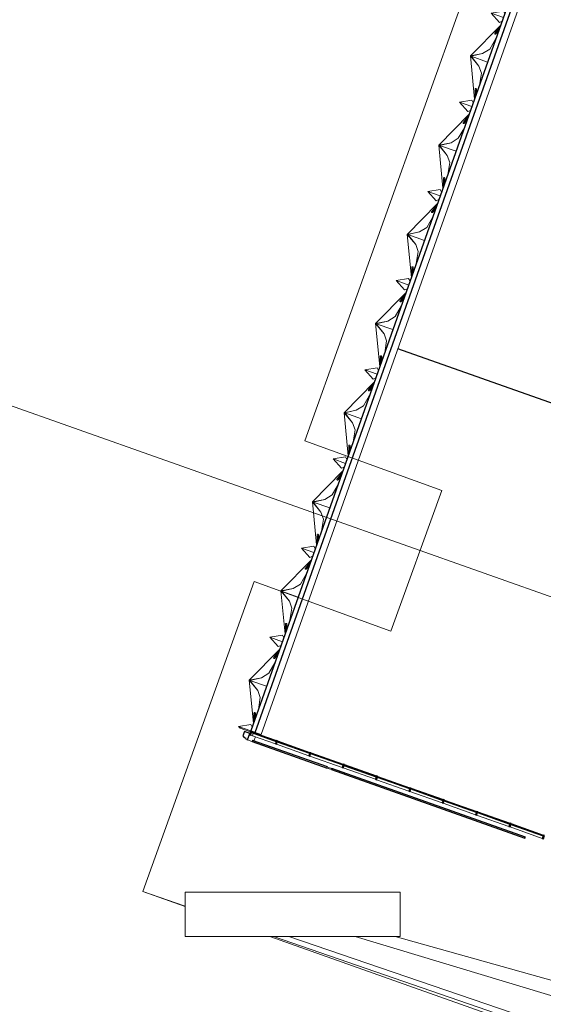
# Model space of a CAD drawing. Header units: millimetres. Extents: x 1512 to 2105, y 794 to 1149.
# Tile 110 of 256: x 1625 to 1647, y 1065 to 1107. Entities that reach past the tile are written whole.
import ezdxf

# ---------------------------------------------------------------- set-up
doc = ezdxf.new("R2010")
doc.units = ezdxf.units.MM
for name, color, linetype, lineweight in [('A-GENM', 13, 'Continuous', 9), ('A-GLAZ-CURT', 52, 'Continuous', 9), ('A-GLAZ-CWMG', 51, 'Continuous', 9), ('A-WALL', 113, 'Continuous', 9), ('G-ANNO-SYMB', 111, 'Continuous', 9)]:
    doc.layers.add(name, color=color, linetype=linetype, lineweight=lineweight)

# ---------------------------------------------------------------- blocks, each defined once
blk = doc.blocks.new('Generic Models 1 - Generic Models 1-135348-همکف')
at = {"layer": 'A-GENM'}
for p, q in [((-136.734, 64.375), (-157.644, 6.137)), ((-157.644, 6.137), (-151.773, 4)), ((-151.773, 4), (-153.962, -2.014)), ((-159.807, 0.113), (-164.572, -13.16)), ((-153.962, -2.014), (-159.807, 0.113)), ((-164.572, -13.16), (-162.799, -13.77)), ((-162.76, -13.801), (-164.572, -13.16)), ((-162.76, -13.778), (-162.76, -13.185)), ((-162.76, -13.185), (-153.56, -13.185)), ((-153.56, -13.185), (-153.56, -15.085)), ((-162.799, -13.77), (-162.76, -13.778)), ((-162.76, -13.784), (-162.799, -13.77)), ((-162.76, -13.784), (-162.76, -13.778)), ((-162.76, -13.801), (-162.76, -13.784)), ((-102.984, -34.963), (-159.134, -15.085)), ((-103.208, -34.289), (-158.981, -15.085)), ((-158.604, -15.085), (-158.981, -15.085)), ((-103.469, -33.776), (-158.319, -15.085)), ((-157.256, -15.085), (-158.319, -15.085)), ((-104.389, -30.489), (-155.484, -15.085)), ((-155.297, -15.085), (-155.484, -15.085)), ((-153.56, -15.085), (-153.771, -15.085)), ((-153.771, -15.085), (-104.565, -28.9))]:
    blk.add_line(p, q, dxfattribs=at)
blk = doc.blocks.new('Generic Models 6 - Generic Models 6-166558-همکف')
at = {"layer": 'A-GENM'}
for p, q in [((-153.56, -13.185), (-153.56, -15.085)), ((-162.76, -13.801), (-162.76, -15.085)), ((-158.981, -15.085), (-162.76, -15.085)), ((-158.319, -15.085), (-158.604, -15.085)), ((-155.484, -15.085), (-157.256, -15.085)), ((-153.771, -15.085), (-155.297, -15.085))]:
    blk.add_line(p, q, dxfattribs=at)
blk = doc.blocks.new('Generic Models 2 - Generic Models 2-140614-همکف')
at = {"layer": 'A-GENM', "lineweight": 25}
for p, q in [((-160.223, -6.302), (-160.291, -6.492)), ((-159.986, -6.386), (-160.223, -6.302)), ((-160.291, -6.492), (-160.227, -6.564)), ((-160.227, -6.564), (-160.174, -6.583)), ((-160.174, -6.583), (-160.185, -6.613)), ((-160.185, -6.613), (-160.115, -6.637)), ((-160.115, -6.637), (-160.122, -6.656)), ((-160.122, -6.656), (-160.086, -6.669)), ((-160.086, -6.669), (-159.986, -6.386))]:
    blk.add_line(p, q, dxfattribs=at)
at = {"layer": 'A-GENM'}
for p, q in [((-160.086, -6.669), (-159.831, -6.759)), ((-159.814, -6.713), (-159.752, -6.535))]:
    blk.add_line(p, q, dxfattribs=at)
blk = doc.blocks.new('Generic Models 4 - Generic Models 4-152240-همکف')
at = {"layer": 'A-GENM', "lineweight": 25}
for p, q in [((-159.877, -6.691), (-159.893, -6.737)), ((-159.893, -6.737), (-156.685, -7.873)), ((-156.668, -7.826), (-159.877, -6.691)), ((-156.685, -7.873), (-156.668, -7.826)), ((-156.478, -7.894), (-156.494, -7.94)), ((-156.494, -7.94), (-148.221, -10.869)), ((-148.204, -10.823), (-156.478, -7.894)), ((-148.221, -10.869), (-148.204, -10.823)), ((-135.404, -15.355), (-135.42, -15.401)), ((-135.42, -15.401), (-132.467, -16.446)), ((-132.451, -16.4), (-135.404, -15.355)), ((-132.467, -16.446), (-132.451, -16.4)), ((-132.035, -16.547), (-132.052, -16.593)), ((-132.052, -16.593), (-130.975, -16.974)), ((-130.958, -16.928), (-132.035, -16.547)), ((-130.975, -16.974), (-130.958, -16.928))]:
    blk.add_line(p, q, dxfattribs=at)
at = {"layer": 'A-GENM'}
for p, q in [((-156.643, -7.887), (-156.627, -7.841)), ((-156.494, -7.94), (-156.643, -7.887)), ((-156.627, -7.841), (-156.478, -7.894)), ((-135.84, -15.252), (-135.823, -15.206)), ((-135.42, -15.401), (-135.84, -15.252)), ((-135.823, -15.206), (-135.404, -15.355)), ((-132.451, -16.4), (-132.035, -16.547)), ((-132.052, -16.593), (-132.467, -16.446))]:
    blk.add_line(p, q, dxfattribs=at)
blk = doc.blocks.new('System Panel - Glazed-153683-همکف')
at = {"layer": 'A-GLAZ-CURT', "lineweight": 18}
for p, q in [((0.732, 0.049), (-0.393, 0.049)), ((-0.393, 0.049), (-0.393, 0.024)), ((-0.393, 0.024), (0.732, 0.024)), ((0.732, 0.024), (0.732, 0.049))]:
    blk.add_line(p, q, dxfattribs=at)
blk = doc.blocks.new('System Panel - Glazed-153684-همکف')
at = {"layer": 'A-GLAZ-CURT', "lineweight": 18}
for p, q in [((0.732, 0.05), (-0.732, 0.05)), ((-0.732, 0.05), (-0.732, 0.024)), ((-0.732, 0.024), (0.732, 0.024)), ((0.732, 0.024), (0.732, 0.05))]:
    blk.add_line(p, q, dxfattribs=at)
blk = doc.blocks.new('Rectangular Mullion - 50 x 150mm-153589-همکف')
at = {"layer": 'A-GLAZ-CWMG', "lineweight": 25}
for p, q in [((-159.957, -6.304), (-160.007, -6.445)), ((-159.909, -6.321), (-159.957, -6.304)), ((-160.007, -6.445), (-159.959, -6.462)), ((-159.959, -6.462), (-159.909, -6.321))]:
    blk.add_line(p, q, dxfattribs=at)
at = {"layer": 'A-GLAZ-CWMG'}
for p, q in [((-159.879, -6.49), (-159.959, -6.462)), ((-159.829, -6.349), (-159.909, -6.321))]:
    blk.add_line(p, q, dxfattribs=at)
blk = doc.blocks.new('Rectangular Mullion - 50 x 150mm-153600-همکف')
at = {"layer": 'A-GLAZ-CWMG'}
for p, q in [((-159.846, -6.397), (-159.879, -6.49)), ((-158.899, -6.837), (-159.879, -6.49)), ((-159.829, -6.349), (-159.837, -6.373)), ((-159.829, -6.349), (-158.848, -6.696))]:
    blk.add_line(p, q, dxfattribs=at)
blk = doc.blocks.new('Rectangular Mullion - 50 x 150mm-153601-همکف')
at = {"layer": 'A-GLAZ-CWMG'}
for p, q in [((-158.801, -6.713), (-157.421, -7.201)), ((-157.471, -7.343), (-158.851, -6.854))]:
    blk.add_line(p, q, dxfattribs=at)
blk = doc.blocks.new('Rectangular Mullion - 50 x 150mm-137391-همکف')
at = {"layer": 'A-GLAZ-CWMG', "lineweight": 25}
for p, q in [((-0.025, 0.075), (0.025, 0.075)), ((-0.025, -0.075), (-0.025, 0.075)), ((0.025, 0.075), (0.025, -0.075)), ((0.025, -0.075), (-0.025, -0.075))]:
    blk.add_line(p, q, dxfattribs=at)
blk = doc.blocks.new('Family2 - Family2-V7-همکف')
at = {"layer": 'A-GLAZ-CURT'}
for p, q in [((-138.201, 55.513), (-138.2, 55.152)), ((-138.182, 55.203), (-138.183, 55.48)), ((-138.141, 55.321), (-138.141, 55.513)), ((-138.867, 54.955), (-138.338, 55.042)), ((-138.867, 54.955), (-138.337, 54.767)), ((-138.867, 54.955), (-138.337, 54.767)), ((-138.867, 54.955), (-138.51, 54.557)), ((-138.279, 54.931), (-138.338, 55.042)), ((-138.474, 54.381), (-138.701, 54.101)), ((-138.394, 54.605), (-138.51, 54.557)), ((-138.666, 54.116), (-138.492, 54.33)), ((-138.655, 54.063), (-138.533, 54.213))]:
    blk.add_line(p, q, dxfattribs=at)
at = {"layer": 'A-GLAZ-CURT', "lineweight": 18, "flags": 128}
for points in [[(-138.16, 55.546), (-138.166, 55.549), (-138.173, 55.549), (-138.179, 55.548), (-138.186, 55.545), (-138.191, 55.54), (-138.196, 55.534), (-138.199, 55.527), (-138.201, 55.52), (-138.201, 55.512), (-138.2, 55.504), (-138.198, 55.496), (-138.194, 55.489), (-138.189, 55.484), (-138.183, 55.48)], [(-138.183, 55.48), (-138.177, 55.478), (-138.17, 55.477), (-138.163, 55.478), (-138.157, 55.481), (-138.152, 55.486), (-138.147, 55.492), (-138.144, 55.499), (-138.142, 55.507), (-138.141, 55.515), (-138.142, 55.523), (-138.145, 55.53), (-138.149, 55.537), (-138.154, 55.542), (-138.16, 55.546)], [(-138.666, 54.116), (-138.673, 54.116), (-138.68, 54.115), (-138.688, 54.112), (-138.694, 54.108), (-138.7, 54.102), (-138.705, 54.096), (-138.708, 54.089), (-138.71, 54.081), (-138.71, 54.074), (-138.709, 54.067), (-138.706, 54.06), (-138.702, 54.055), (-138.696, 54.051), (-138.69, 54.049)], [(-138.69, 54.049), (-138.683, 54.049), (-138.675, 54.05), (-138.668, 54.052), (-138.661, 54.057), (-138.656, 54.062), (-138.651, 54.069), (-138.648, 54.076), (-138.646, 54.084), (-138.645, 54.091), (-138.647, 54.098), (-138.65, 54.104), (-138.654, 54.11), (-138.66, 54.113), (-138.666, 54.116)]]:
    blk.add_lwpolyline(points, dxfattribs=at)
blk = doc.blocks.new('Family2 - Family2-V8-همکف')
at = {"layer": 'A-GLAZ-CURT'}
for p, q in [((-138.451, 54.444), (-139.752, 53.12)), ((-138.451, 54.444), (-139.752, 53.12)), ((-138.474, 54.381), (-138.701, 54.101)), ((-138.666, 54.116), (-138.492, 54.33)), ((-138.655, 54.063), (-138.533, 54.213)), ((-138.915, 53.413), (-138.657, 53.863)), ((-139.228, 53.224), (-139.752, 53.12)), ((-139.752, 53.12), (-139.228, 53.224)), ((-139.389, 52.681), (-139.752, 53.12)), ((-139.752, 53.12), (-139.724, 53.111)), ((-139.752, 53.12), (-139.724, 53.111)), ((-139.752, 53.12), (-139.389, 52.681)), ((-139.574, 51.274), (-139.752, 53.12)), ((-139.574, 51.274), (-139.752, 53.12)), ((-139.228, 53.224), (-139.724, 53.111)), ((-139.389, 52.681), (-139.724, 53.111)), ((-139.724, 53.111), (-139.012, 52.859)), ((-139.724, 53.111), (-139.012, 52.859)), ((-138.915, 53.413), (-139.228, 53.224)), ((-139.28, 52.383), (-139.389, 52.681)), ((-139.28, 52.383), (-139.364, 51.866)), ((-139.552, 51.698), (-139.551, 51.337)), ((-139.533, 51.388), (-139.534, 51.664)), ((-139.492, 51.505), (-139.492, 51.698))]:
    blk.add_line(p, q, dxfattribs=at)
at = {"layer": 'A-GLAZ-CURT', "lineweight": 18, "flags": 128}
for points in [[(-138.666, 54.116), (-138.673, 54.116), (-138.68, 54.115), (-138.688, 54.112), (-138.694, 54.108), (-138.7, 54.102), (-138.705, 54.096), (-138.708, 54.089), (-138.71, 54.081), (-138.71, 54.074), (-138.709, 54.067), (-138.706, 54.06), (-138.702, 54.055), (-138.696, 54.051), (-138.69, 54.049)], [(-138.69, 54.049), (-138.683, 54.049), (-138.675, 54.05), (-138.668, 54.052), (-138.661, 54.057), (-138.656, 54.062), (-138.651, 54.069), (-138.648, 54.076), (-138.646, 54.084), (-138.645, 54.091), (-138.647, 54.098), (-138.65, 54.104), (-138.654, 54.11), (-138.66, 54.113), (-138.666, 54.116)], [(-139.51, 51.731), (-139.517, 51.733), (-139.523, 51.734), (-139.53, 51.733), (-139.536, 51.73), (-139.542, 51.725), (-139.546, 51.719), (-139.55, 51.712), (-139.552, 51.704), (-139.552, 51.696), (-139.551, 51.688), (-139.549, 51.681), (-139.545, 51.674), (-139.54, 51.668), (-139.534, 51.664)], [(-139.534, 51.664), (-139.527, 51.662), (-139.521, 51.662), (-139.514, 51.663), (-139.508, 51.666), (-139.502, 51.67), (-139.498, 51.676), (-139.495, 51.684), (-139.493, 51.691), (-139.492, 51.699), (-139.493, 51.707), (-139.496, 51.715), (-139.5, 51.721), (-139.505, 51.727), (-139.51, 51.731)]]:
    blk.add_lwpolyline(points, dxfattribs=at)
blk = doc.blocks.new('Family2 - Family2-V9-همکف')
at = {"layer": 'A-GLAZ-CURT'}
for p, q in [((-158.712, -2.787), (-160.013, -4.111)), ((-158.712, -2.787), (-160.013, -4.111)), ((-158.735, -2.85), (-158.962, -3.13)), ((-158.927, -3.116), (-158.753, -2.901)), ((-159.176, -3.818), (-158.918, -3.368)), ((-158.916, -3.168), (-158.794, -3.019)), ((-159.489, -4.008), (-160.013, -4.111)), ((-160.013, -4.111), (-159.489, -4.008)), ((-159.65, -4.55), (-160.013, -4.111)), ((-160.013, -4.111), (-159.985, -4.121)), ((-160.013, -4.111), (-159.985, -4.121)), ((-160.013, -4.111), (-159.65, -4.55)), ((-159.835, -5.958), (-160.013, -4.111)), ((-159.835, -5.958), (-160.013, -4.111)), ((-159.489, -4.008), (-159.985, -4.121)), ((-159.65, -4.55), (-159.985, -4.121)), ((-159.985, -4.121), (-159.273, -4.372)), ((-159.985, -4.121), (-159.273, -4.372)), ((-159.176, -3.818), (-159.489, -4.008)), ((-159.541, -4.848), (-159.65, -4.55)), ((-159.541, -4.848), (-159.625, -5.366)), ((-159.813, -5.534), (-159.812, -5.894)), ((-159.794, -5.843), (-159.795, -5.567)), ((-159.753, -5.726), (-159.753, -5.534)), ((-159.811, -6.329), (-159.811, -6.336)), ((-159.757, -6.361), (-159.753, -6.349))]:
    blk.add_line(p, q, dxfattribs=at)
at = {"layer": 'A-GLAZ-CURT', "lineweight": 18, "flags": 128}
for points in [[(-158.927, -3.116), (-158.934, -3.115), (-158.941, -3.116), (-158.949, -3.119), (-158.955, -3.123), (-158.961, -3.129), (-158.966, -3.135), (-158.969, -3.143), (-158.971, -3.15), (-158.971, -3.158), (-158.97, -3.165), (-158.967, -3.171), (-158.963, -3.176), (-158.957, -3.18), (-158.951, -3.182)], [(-158.951, -3.182), (-158.944, -3.183), (-158.936, -3.182), (-158.929, -3.179), (-158.922, -3.175), (-158.917, -3.169), (-158.912, -3.163), (-158.908, -3.155), (-158.907, -3.148), (-158.906, -3.14), (-158.908, -3.133), (-158.911, -3.127), (-158.915, -3.122), (-158.921, -3.118), (-158.927, -3.116)], [(-159.771, -5.5), (-159.778, -5.498), (-159.784, -5.498), (-159.791, -5.499), (-159.797, -5.502), (-159.803, -5.506), (-159.807, -5.512), (-159.811, -5.519), (-159.813, -5.527), (-159.813, -5.535), (-159.812, -5.543), (-159.809, -5.551), (-159.806, -5.557), (-159.801, -5.563), (-159.795, -5.567)], [(-159.795, -5.567), (-159.788, -5.569), (-159.782, -5.57), (-159.775, -5.568), (-159.769, -5.565), (-159.763, -5.561), (-159.759, -5.555), (-159.755, -5.548), (-159.754, -5.54), (-159.753, -5.532), (-159.754, -5.524), (-159.757, -5.516), (-159.761, -5.51), (-159.765, -5.504), (-159.771, -5.5)]]:
    blk.add_lwpolyline(points, dxfattribs=at)
at = {"layer": 'A-GLAZ-CURT'}
blk.add_open_spline([(-159.754, -6.353), (-159.755, -6.354), (-159.755, -6.357), (-159.757, -6.363), (-159.76, -6.368), (-159.761, -6.371), (-159.762, -6.373)], degree=3, knots=[0.5203074, 0.5203074, 0.5203074, 0.5203074, 0.5416667, 0.5833333, 0.625, 0.6545959, 0.6545959, 0.6545959, 0.6545959], dxfattribs=at)
blk.add_open_spline([(-159.753, -6.349), (-159.754, -6.35), (-159.754, -6.351), (-159.754, -6.352)], degree=3, dxfattribs=at)

msp = doc.modelspace()

# ---------------------------------------------------------------- linework, layer by layer
msp.add_line((1656.171, 1087.383), (1641.233, 1092.671))
at = {"layer": 'A-GLAZ-CURT'}
for p, q in [((1635.078, 1077.075), (1635.079, 1076.714)), ((1635.097, 1076.765), (1635.097, 1077.042)), ((1635.139, 1076.882), (1635.138, 1077.075)), ((1634.413, 1076.516), (1634.941, 1076.603)), ((1634.413, 1076.516), (1634.943, 1076.328)), ((1634.413, 1076.516), (1634.484, 1076.437)), ((1634.413, 1076.516), (1634.943, 1076.328)), ((1635.001, 1076.492), (1634.941, 1076.603)), ((1634.926, 1076.281), (1634.484, 1076.437)), ((1635.08, 1076.28), (1635.065, 1076.261)), ((1635.082, 1076.253), (1635.099, 1076.273)), ((1635.124, 1076.238), (1635.14, 1076.258))]:
    msp.add_line(p, q, dxfattribs=at)
at = {"layer": 'A-GLAZ-CURT', "lineweight": 18, "flags": 128}
for points in [[(1635.12, 1077.108), (1635.114, 1077.11), (1635.107, 1077.111), (1635.1, 1077.11), (1635.094, 1077.107), (1635.089, 1077.102), (1635.084, 1077.096), (1635.081, 1077.089), (1635.079, 1077.081), (1635.078, 1077.073), (1635.079, 1077.065), (1635.082, 1077.058), (1635.086, 1077.051), (1635.091, 1077.046), (1635.097, 1077.042)], [(1635.097, 1077.042), (1635.103, 1077.039), (1635.11, 1077.039), (1635.116, 1077.04), (1635.123, 1077.043), (1635.128, 1077.048), (1635.133, 1077.054), (1635.136, 1077.061), (1635.138, 1077.068), (1635.138, 1077.076), (1635.137, 1077.084), (1635.135, 1077.092), (1635.131, 1077.099), (1635.126, 1077.104), (1635.12, 1077.108)]]:
    msp.add_lwpolyline(points, dxfattribs=at)
at = {"layer": 'A-WALL', "lineweight": 25}
for p, q in [((1658.992, 1144.261), (1634.943, 1076.328)), ((1635.136, 1076.26), (1659.142, 1144.071)), ((1634.943, 1076.328), (1635.136, 1076.26))]:
    msp.add_line(p, q, dxfattribs=at)
at = {"layer": 'A-WALL'}
for p, q in [((1635.391, 1076.17), (1649.094, 1114.876)), ((1635.136, 1076.26), (1635.391, 1076.17))]:
    msp.add_line(p, q, dxfattribs=at)
at = {"layer": 'G-ANNO-SYMB', "color": 1}
msp.add_line((1618.373, 1092.467), (1665.526, 1075.774), dxfattribs=at)

# ---------------------------------------------------------------- block references
at = {"layer": 'A-GENM'}
for name in ['Generic Models 1 - Generic Models 1-135348-همکف', 'Generic Models 2 - Generic Models 2-140614-همکف', 'Generic Models 4 - Generic Models 4-152240-همکف', 'Generic Models 6 - Generic Models 6-166558-همکف']:
    msp.add_blockref(name, (1794.891, 1082.608), dxfattribs=at)
at = {"layer": 'A-GLAZ-CURT'}
for name, p in [('Family2 - Family2-V7-همکف', (1784.086, 1052.085)), ('Family2 - Family2-V8-همکف', (1784.086, 1052.085)), ('Family2 - Family2-V7-همکف', (1782.735, 1048.27)), ('Family2 - Family2-V8-همکف', (1782.735, 1048.27)), ('Family2 - Family2-V7-همکف', (1781.384, 1044.454)), ('Family2 - Family2-V8-همکف', (1781.384, 1044.454)), ('Family2 - Family2-V7-همکف', (1780.033, 1040.639)), ('Family2 - Family2-V8-همکف', (1780.033, 1040.639)), ('Family2 - Family2-V7-همکف', (1778.683, 1036.823)), ('Family2 - Family2-V8-همکف', (1778.683, 1036.823)), ('Family2 - Family2-V7-همکف', (1777.332, 1033.008)), ('Family2 - Family2-V8-همکف', (1777.332, 1033.008)), ('Family2 - Family2-V7-همکف', (1775.981, 1029.193)), ('Family2 - Family2-V8-همکف', (1775.981, 1029.193)), ('Family2 - Family2-V7-همکف', (1774.63, 1025.377)), ('Family2 - Family2-V9-همکف', (1794.891, 1082.608))]:
    msp.add_blockref(name, p, dxfattribs=at)
at = {"layer": 'A-GLAZ-CURT', "rotation": 340.5050753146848}
for name, p in [('System Panel - Glazed-153683-همکف', (1635.328, 1076.086)), ('System Panel - Glazed-153684-همکف', (1636.755, 1075.581)), ('System Panel - Glazed-153684-همکف', (1638.182, 1075.075)), ('System Panel - Glazed-153684-همکف', (1639.609, 1074.57)), ('System Panel - Glazed-153684-همکف', (1641.037, 1074.065)), ('System Panel - Glazed-153684-همکف', (1642.464, 1073.56)), ('System Panel - Glazed-153684-همکف', (1643.891, 1073.054)), ('System Panel - Glazed-153684-همکف', (1645.318, 1072.549)), ('System Panel - Glazed-153684-همکف', (1646.745, 1072.044))]:
    msp.add_blockref(name, p, dxfattribs=at)
at = {"layer": 'A-GLAZ-CWMG'}
for name, p in [('Rectangular Mullion - 50 x 150mm-153589-همکف', (1794.891, 1082.608)), ('Rectangular Mullion - 50 x 150mm-153600-همکف', (1794.891, 1082.608)), ('Rectangular Mullion - 50 x 150mm-153601-همکف', (1794.891, 1082.608)), ('Rectangular Mullion - 50 x 150mm-153601-همکف', (1796.319, 1082.103)), ('Rectangular Mullion - 50 x 150mm-153601-همکف', (1797.746, 1081.598)), ('Rectangular Mullion - 50 x 150mm-153601-همکف', (1799.173, 1081.093)), ('Rectangular Mullion - 50 x 150mm-153601-همکف', (1800.6, 1080.587)), ('Rectangular Mullion - 50 x 150mm-153601-همکف', (1802.027, 1080.082)), ('Rectangular Mullion - 50 x 150mm-153601-همکف', (1803.454, 1079.577)), ('Rectangular Mullion - 50 x 150mm-153601-همکف', (1804.882, 1079.072))]:
    msp.add_blockref(name, p, dxfattribs=at)
at = {"layer": 'A-GLAZ-CWMG', "extrusion": (0, 0, -1), "rotation": 199.4949246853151}
for p in [(-1636.041, 1075.833), (-1637.469, 1075.328), (-1638.896, 1074.823), (-1640.323, 1074.318), (-1641.75, 1073.812), (-1643.177, 1073.307), (-1644.605, 1072.802), (-1646.032, 1072.297), (-1647.459, 1071.791)]:
    msp.add_blockref('Rectangular Mullion - 50 x 150mm-137391-همکف', p, dxfattribs=at)

doc.saveas('drawing.dxf')
